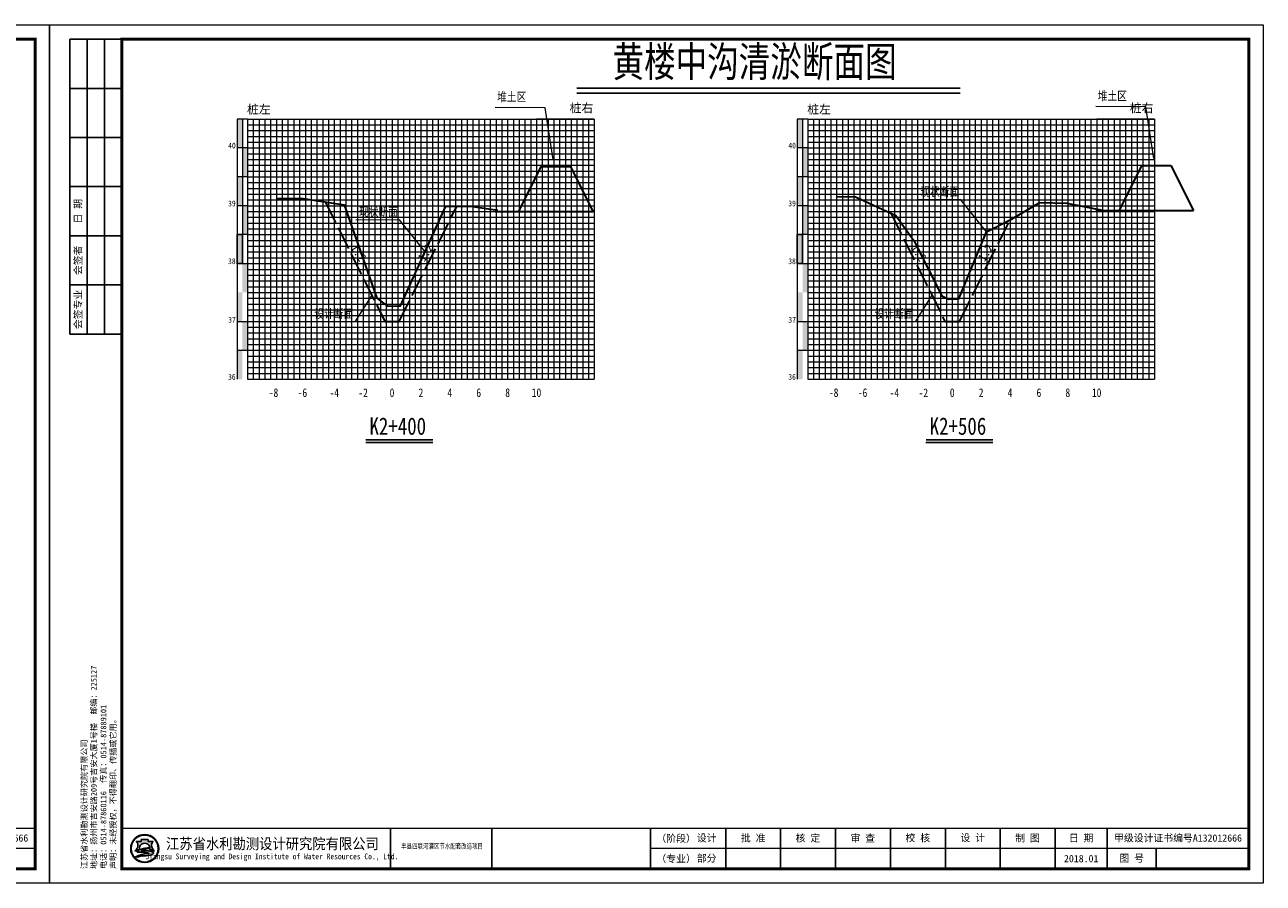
# Model space of a CAD drawing. Header units: millimetres. Extents: x -1851 to 142262423, y -629789 to 22327943.
# Tile 65 of 69: x 46092 to 46521, y 4796 to 5093. Entities that reach past the tile are written whole.
import ezdxf
from ezdxf.enums import TextEntityAlignment as Align

# ---------------------------------------------------------------- set-up
doc = ezdxf.new("R2010")
doc.units = ezdxf.units.MM
doc.linetypes.add('4415', pattern=[5, 4, -1])
for name, color, linetype, lineweight in [('2', 61, 'Continuous', 30), ('3', 8, 'Continuous', 5), ('dmx', 7, 'Continuous', 15)]:
    doc.layers.add(name, color=color, linetype=linetype, lineweight=lineweight)
doc.layers.add('DIMTEX', color=7, linetype='Continuous')
doc.layers.add('断面', color=7, linetype='Continuous')
doc.styles.add('LYJFS', font='times.ttf', dxfattribs={"width": 0.7})
doc.styles.add('STYLE2', font='txt', dxfattribs={"width": 0.8})
doc.styles.add('仿宋', font='FangSong_GB2312.ttf')
doc.styles.add('仿宋体', font='FangSong_GB2312.ttf', dxfattribs={"width": 0.8})
doc.styles.add('宋体', font='txt', dxfattribs={"height": 3.5})
doc.styles.add('等线体', font='simhei.ttf')

# ---------------------------------------------------------------- blocks, each defined once
blk = doc.blocks.new('tk')
h = blk.add_hatch(color=152)
h.dxf.hatch_style = 1
h.paths.add_polyline_path([(6876.364125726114, 854.2295714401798, 1), (6866.686434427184, 854.2295714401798, 1)])
h.paths.add_polyline_path([(6876.201261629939, 854.2295714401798, 1), (6866.84929852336, 854.2295714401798, 1)], flags=16)
h = blk.add_hatch(color=152)
h.dxf.hatch_style = 1
edge = h.paths.add_edge_path()
edge.add_arc((6873.407199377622, 851.8047045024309), 1.461698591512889, 43.31770961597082, 70.37003522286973)
edge.add_arc((6872.0275850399, 847.9366998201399), 5.568375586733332, 70.37003522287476, 84.52854590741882)
edge.add_arc((6871.440752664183, 841.8102204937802), 11.72289597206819, 84.5285459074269, 95.17746754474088)
edge.add_arc((6871.582339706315, 852.1014277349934), 1.831337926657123, 111.7965680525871, 130.9174013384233, ccw=False)
edge.add_arc((6873.47809212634, 847.3608850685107), 6.936886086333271, 98.84274785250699, 111.79656805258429, ccw=False)
edge.add_arc((6874.544451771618, 840.506451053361), 13.873772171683, 95.21036804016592, 98.84274785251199, ccw=False)
edge.add_ellipse((6871.525280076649, 854.5219636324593), major_axis=(-1.773815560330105, 0), ratio=0.8776980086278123, start_angle=172.6538623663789, end_angle=176.9129867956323)
edge.add_arc((6873.117644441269, 844.1909795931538), 10.24870363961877, 88.99992913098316, 98.52267106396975)
edge.add_arc((6872.724314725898, 846.8157053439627), 7.594670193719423, 98.5226710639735, 116.8491039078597)
edge.add_arc((6869.849912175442, 852.4939579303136), 1.230336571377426, 116.8491039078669, 139.2900683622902)
edge.add_arc((6869.065436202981, 853.1689503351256), 0.1954369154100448, 139.2900683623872, 263.050638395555)
edge.add_arc((6869.248585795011, 854.6715617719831), 1.70916902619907, 263.0506383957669, 272.136251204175)
edge.add_arc((6870.416233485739, 823.3689317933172), 29.61523112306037, 88.46268833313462, 92.13625120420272, ccw=False)
edge.add_arc((6871.07395213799, 847.876297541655), 5.099041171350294, 68.07113774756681, 88.46268833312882, ccw=False)
edge.add_arc((6875.183614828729, 831.3122526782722), 21.4080615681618, 95.91294384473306, 98.79521578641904)
edge.add_arc((6873.816328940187, 840.1492628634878), 12.46590188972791, 98.79521578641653, 117.8496747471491)
edge.add_arc((6932.315236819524, 613.7362839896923), 245.9934265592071, 104.7703900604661, 105.15790668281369, ccw=False)
edge.add_line((6869.600177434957, 851.6009245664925), (6868.796656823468, 851.2750728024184))
edge.add_arc((6890.157828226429, 754.105500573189), 99.48982566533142, 100.90627282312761, 102.39834375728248, ccw=False)
edge.add_line((6871.334059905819, 851.7983414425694), (6870.72346251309, 851.6097564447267))
edge.add_arc((6868.414090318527, 880.2016823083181), 28.68503833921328, 274.6177604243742, 279.6944367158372)
edge.add_arc((6872.474319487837, 856.4344682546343), 4.573507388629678, 279.694436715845, 287.6119267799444)
edge.add_arc((6873.358587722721, 853.648913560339), 1.650966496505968, 287.6119267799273, 311.5140981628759)
edge.add_arc((6874.270477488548, 852.6187205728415), 0.2751610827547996, 311.5140981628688, 403.3177096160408)
edge = h.paths.add_edge_path()
edge.add_arc((6875.946394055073, 855.3665725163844), 2.066422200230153, 138.9741968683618, 204.1180883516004, ccw=False)
edge.add_line((6874.387456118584, 856.7229696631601), (6872.690352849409, 856.7229696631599))
edge.add_line((6872.69035284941, 856.7229696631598), (6872.69035284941, 857.3096342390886))
edge.add_line((6872.69035284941, 857.3096342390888), (6870.360207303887, 857.3096342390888))
edge.add_line((6870.360207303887, 857.3096342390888), (6870.360207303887, 856.7229696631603))
edge.add_line((6870.360207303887, 856.7229696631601), (6868.663104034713, 856.7229696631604))
edge.add_arc((6867.104166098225, 855.3665725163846), 2.066422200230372, -24.118088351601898, 41.0258031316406, ccw=False)
edge.add_arc((6865.567634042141, 856.05447875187), 3.749914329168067, 314.34412131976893, 335.8819116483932, ccw=False)
edge.add_arc((6867.522236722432, 856.4070458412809), 3.106664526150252, 282.3877277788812, 290.1465811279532)
edge.add_arc((6864.457993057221, 864.7594382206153), 12.00340818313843, 290.1465811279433, 296.6495194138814)
edge.add_ellipse((6871.525280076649, 854.5219636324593), major_axis=(-1.773815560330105, 0), ratio=0.8776980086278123, start_angle=176.9129867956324, end_angle=378.37473811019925, ccw=False)
edge.add_ellipse((6871.525280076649, 854.5219636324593), major_axis=(-1.773815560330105, 0), ratio=0.8776980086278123, start_angle=172.653862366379, end_angle=176.9129867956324, ccw=False)
edge.add_ellipse((6871.525280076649, 854.5219636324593), major_axis=(-1.773815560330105, 0), ratio=0.8776980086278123, start_angle=161.6252618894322, end_angle=172.653862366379, ccw=False)
edge.add_arc((6878.592567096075, 864.759438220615), 12.00340818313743, 243.3504805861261, 249.853418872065)
edge.add_arc((6875.528323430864, 856.4070458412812), 3.106664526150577, 249.8534188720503, 257.61227222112)
edge.add_arc((6877.482926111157, 856.05447875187), 3.74991432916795, 204.1180883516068, 225.6558786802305, ccw=False)
at = {"lineweight": 0}
for p, q in [((6838.597780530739, 842.2295714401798), (6838.597780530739, 1139.229571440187)), ((6838.597780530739, 1139.229571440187), (7258.597780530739, 1139.229571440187)), ((7258.597780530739, 1139.229571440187), (7258.597780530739, 842.2295714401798)), ((7253.597780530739, 854.2295714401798), (7046.597780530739, 854.2295714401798)), ((7258.597780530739, 842.2295714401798), (6838.597780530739, 842.2295714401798))]:
    blk.add_line(p, q, dxfattribs=at)
for p, q in [((6863.597780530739, 1134.229571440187), (6845.597780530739, 1134.229571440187)), ((6845.597780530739, 1134.229571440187), (6845.597780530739, 1032.229571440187)), ((6851.597780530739, 1134.229571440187), (6851.597780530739, 1032.229571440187)), ((6857.597780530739, 1134.229571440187), (6857.597780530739, 1032.229571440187)), ((6863.597780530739, 1117.229571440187), (6845.597780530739, 1117.229571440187)), ((6863.597780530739, 1100.229571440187), (6845.597780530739, 1100.229571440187)), ((6863.597780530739, 1083.229571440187), (6845.597780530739, 1083.229571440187)), ((6863.597780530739, 1066.229571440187), (6845.597780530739, 1066.229571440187)), ((6863.597780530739, 1049.229571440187), (6845.597780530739, 1049.229571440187)), ((6863.597780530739, 1032.229571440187), (6845.597780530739, 1032.229571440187)), ((6956.597780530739, 861.2295714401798), (6956.597780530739, 847.2295714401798)), ((6991.597780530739, 861.2295714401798), (6991.597780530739, 847.2295714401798)), ((7046.597780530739, 861.2295714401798), (7046.597780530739, 847.2295714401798)), ((7072.597780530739, 861.2295714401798), (7072.597780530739, 847.2295714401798)), ((7091.597780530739, 861.2295714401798), (7091.597780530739, 847.2295714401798)), ((7110.597780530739, 861.2295714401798), (7110.597780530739, 847.2295714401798)), ((7129.597780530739, 861.2295714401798), (7129.597780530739, 847.2295714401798)), ((7148.597780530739, 861.2295714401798), (7148.597780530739, 847.2295714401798)), ((7167.597780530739, 861.2295714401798), (7167.597780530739, 847.2295714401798)), ((7186.597780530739, 861.2295714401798), (7186.597780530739, 847.2295714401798)), ((7204.597780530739, 861.2295714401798), (7204.597780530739, 847.2295714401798)), ((7221.597780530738, 854.2295714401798), (7221.597780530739, 847.2295714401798))]:
    blk.add_line(p, q)
at = {"lineweight": 0, "const_width": 1}
blk.add_lwpolyline([(6863.597780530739, 1134.229571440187), (7253.597780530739, 1134.229571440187), (7253.597780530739, 847.2295714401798), (6863.597780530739, 847.2295714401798)], close=True, dxfattribs=at)
at = {"lineweight": 0, "const_width": 0.4}
blk.add_lwpolyline([(7253.597780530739, 861.2295714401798), (6863.597780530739, 861.2295714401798)], dxfattribs=at)
at = {"color": 152}
for points in [[(6869.8419023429, 854.0311891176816, -0.02838203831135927), (6868.592243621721, 853.4904639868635, -0.03386732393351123), (6868.188697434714, 853.3727099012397, 0.09425397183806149), (6868.990200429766, 854.5221939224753, 0.2921547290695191), (6868.663104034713, 856.7229696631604), (6870.360207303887, 856.7229696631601), (6870.360207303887, 857.3096342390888), (6872.69035284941, 857.3096342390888), (6872.69035284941, 856.7229696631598), (6874.387456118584, 856.7229696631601, 0.29215472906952), (6874.06035972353, 854.5221939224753, 0.09425397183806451), (6874.861862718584, 853.3727099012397, -0.03386732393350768), (6874.458316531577, 853.4904639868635, -0.02838203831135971), (6873.208657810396, 854.0311891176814)], [(6873.296521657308, 854.4381220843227, 0.04157472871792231), (6871.598778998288, 854.3265098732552, 0.08013502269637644), (6869.294240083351, 853.5916630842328, 0.09823132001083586), (6868.917290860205, 853.2964201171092, 0.599439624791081), (6869.041789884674, 852.9749492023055, 0.03966424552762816), (6869.312296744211, 852.9635806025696, -0.01603031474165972), (6871.210748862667, 852.9735033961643, -0.08921046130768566), (6872.978215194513, 852.6064141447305, 0.01257694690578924), (6871.910251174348, 852.4685801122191, 0.08333285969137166), (6867.992840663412, 851.171317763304, -0.001690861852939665), (6869.600177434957, 851.6009245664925), (6868.796656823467, 851.275072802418, -0.006510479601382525), (6871.334059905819, 851.7983414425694), (6870.72346251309, 851.6097564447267, 0.02215480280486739), (6873.244469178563, 851.9262713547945, 0.03456031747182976), (6873.858117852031, 852.0753316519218, 0.1046726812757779), (6874.452855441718, 852.4126819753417, 0.4234638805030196), (6874.470673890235, 852.8074929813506, 0.1185893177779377), (6873.898248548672, 853.1814519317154, 0.06185687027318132), (6872.558528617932, 853.479704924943, 0.04649815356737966), (6870.382867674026, 853.4852866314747, -0.08362449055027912), (6870.902341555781, 853.8018397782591, -0.05658197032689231), (6872.411732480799, 854.2153190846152, -0.01585057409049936), (6873.284535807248, 854.3228965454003)]]:
    blk.add_lwpolyline(points, format="xyb", dxfattribs=at)
for radius in [4.838845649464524, 4.675981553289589]:
    blk.add_circle((6871.525280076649, 854.2295714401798), radius, dxfattribs=at)
blk.add_arc((6873.478092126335, 847.3608850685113), 6.936886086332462, 98.84274785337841, 111.7965680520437, dxfattribs=at)
for start_param, end_param in [(2.820892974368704, 6.603884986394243), (3.013378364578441, 3.087714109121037)]:
    blk.add_ellipse((6871.525280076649, 854.5219636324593), major_axis=(-1.773815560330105, 0), ratio=0.8776980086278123, start_param=start_param, end_param=end_param, dxfattribs=at)
at = {"style": '宋体'}
for s, height, width, p in [('江苏省水利勘测设计研究院有限公司', 3.75, 0.9, (6915.725099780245, 855.9804173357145)), ('丰县四联河灌区节水配套改造项目', 1.8, 0.75, (6974.43168055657, 855.1042281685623)), ('Jiangsu Surveying and Design Institute of Water Resources Co., Ltd.', 2, 0.8, (6915.552971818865, 851.2429752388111))]:
    blk.add_text(s, height=height, dxfattribs=dict(at, width=width)).set_placement(p, align=Align.MIDDLE)
at = {"style": 'LYJFS'}
for s, p in [('（阶段）', (7055.431710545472, 857.7295714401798)), ('（专业）', (7055.431710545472, 850.7295714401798))]:
    blk.add_text(s, height=2.5, dxfattribs=at).set_placement(p, align=Align.MIDDLE_CENTER)
at = {"style": '仿宋'}
blk.add_text('2018.01', height=2.5, dxfattribs=at).set_placement((7195.597780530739, 850.7295714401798), align=Align.MIDDLE)
at = {"rotation": 90}
for s, insert, char_height, attachment_point, style in [('日 期', (6848.597780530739, 1074.729571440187), 2.5, 5, '宋体'), ('会签者', (6848.597780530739, 1057.729571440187), 2.5, 5, '宋体'), ('会签专业', (6848.597780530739, 1040.729571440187), 2.5, 5, '宋体'), ('江苏省水利勘测设计研究院有限公司\\P地址：扬州市吉安路209号吉安大厦1号楼  邮编：225127\\P电话：0514-87860116  传真：0514-87889101\\P声明：未经授权，不得翻印、传播或它用。', (6861.892912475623, 847.1478961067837), 2, 7, '仿宋')]:
    blk.add_mtext(s, dxfattribs=dict(at, insert=insert, char_height=char_height, attachment_point=attachment_point, style=style))
at = {"char_height": 2.5, "attachment_point": 5, "style": '宋体'}
for s, insert in [('设计', (7065.999934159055, 857.7295714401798)), ('批 准', (7082.097780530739, 857.7295714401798)), ('核 定', (7101.035280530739, 857.701793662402)), ('审 查', (7120.028336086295, 857.702857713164)), ('校 核', (7139.063058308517, 857.7728530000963)), ('设 计', (7158.070002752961, 857.8229020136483)), ('制 图', (7177.014447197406, 857.7074956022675)), ('日 期', (7195.597780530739, 857.7295714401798)), ('甲级设计证书编号A132012666', (7229.097780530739, 857.7295714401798)), ('部分', (7065.999934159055, 850.7295714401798)), ('图 号', (7213.097780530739, 850.7295714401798))]:
    blk.add_mtext(s, dxfattribs=dict(at, insert=insert))

msp = doc.modelspace()

# ---------------------------------------------------------------- hatches: boundary and pattern name
at = {"linetype": 'Continuous'}
for points in [[(46165.86703551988, 5060.078381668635), (46167.66703551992, 5060.078381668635), (46167.66703551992, 5050.078381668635), (46165.86703551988, 5050.078381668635)], [(46359.71703552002, 5060.078381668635), (46361.51703552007, 5060.078381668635), (46361.51703552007, 5050.078381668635), (46359.71703552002, 5050.078381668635)], [(46167.66703551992, 5050.078381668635), (46169.46703551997, 5050.078381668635), (46169.46703551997, 5040.078381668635), (46167.66703551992, 5040.078381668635)], [(46361.51703552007, 5050.078381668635), (46363.31703552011, 5050.078381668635), (46363.31703552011, 5040.078381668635), (46361.51703552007, 5040.078381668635)], [(46165.86703551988, 5040.078381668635), (46167.66703551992, 5040.078381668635), (46167.66703551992, 5030.078381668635), (46165.86703551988, 5030.078381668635)], [(46359.71703552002, 5040.078381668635), (46361.51703552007, 5040.078381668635), (46361.51703552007, 5030.078381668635), (46359.71703552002, 5030.078381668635)], [(46167.66703551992, 5030.078381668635), (46169.46703551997, 5030.078381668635), (46169.46703551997, 5020.078381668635), (46167.66703551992, 5020.078381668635)], [(46361.51703552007, 5030.078381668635), (46363.31703552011, 5030.078381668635), (46363.31703552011, 5020.078381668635), (46361.51703552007, 5020.078381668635)], [(46165.86703551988, 5020.078381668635), (46167.66703551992, 5020.078381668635), (46167.66703551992, 5010.078381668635), (46165.86703551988, 5010.078381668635)], [(46359.71703552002, 5020.078381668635), (46361.51703552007, 5020.078381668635), (46361.51703552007, 5010.078381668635), (46359.71703552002, 5010.078381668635)], [(46167.66703551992, 5010.078381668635), (46169.46703551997, 5010.078381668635), (46169.46703551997, 5000.078381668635), (46167.66703551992, 5000.078381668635)], [(46361.51703552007, 5010.078381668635), (46363.31703552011, 5010.078381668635), (46363.31703552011, 5000.078381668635), (46361.51703552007, 5000.078381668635)], [(46165.86703551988, 5000.078381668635), (46167.66703551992, 5000.078381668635), (46167.66703551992, 4990.078381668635), (46165.86703551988, 4990.078381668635)], [(46359.71703552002, 5000.078381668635), (46361.51703552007, 5000.078381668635), (46361.51703552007, 4990.078381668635), (46359.71703552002, 4990.078381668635)], [(46167.67339627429, 4990.103106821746), (46169.47339627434, 4990.103106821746), (46169.47339627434, 4980.103106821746), (46167.67339627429, 4980.103106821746)], [(46361.52339627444, 4990.103106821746), (46363.32339627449, 4990.103106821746), (46363.32339627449, 4980.103106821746), (46361.52339627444, 4980.103106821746)], [(46165.86703551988, 4980.074317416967), (46167.66703551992, 4980.074317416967), (46167.66703551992, 4970.074317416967), (46165.86703551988, 4970.074317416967)], [(46359.71703552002, 4980.074317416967), (46361.51703552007, 4980.074317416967), (46361.51703552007, 4970.074317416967), (46359.71703552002, 4970.074317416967)]]:
    msp.add_hatch(color=7, dxfattribs=at).paths.add_polyline_path(points)

# ---------------------------------------------------------------- linework, layer by layer
at = {"linetype": 'Continuous', "lineweight": 20, "flags": 128}
for points in [[(46275.20756225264, 5046.114934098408), (46272.42235198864, 5063.929765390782), (46255.15082665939, 5064.102573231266)], [(46483.05756225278, 5046.435953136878), (46480.27235198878, 5064.250784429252), (46463.00082665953, 5064.423592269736)], [(46425.16293785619, 5021.024378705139), (46416.31813900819, 5032.099469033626), (46401.16674932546, 5032.073156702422)], [(46230.88419808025, 5014.078381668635), (46222.03939923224, 5025.15347199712), (46206.88800954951, 5025.127159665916)], [(46212.44877336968, 4999.114905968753), (46206.60792565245, 4989.879756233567), (46191.45653596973, 4989.853443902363)], [(46406.29877336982, 4999.114905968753), (46400.45792565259, 4989.879756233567), (46385.30653596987, 4989.853443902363)]]:
    msp.add_lwpolyline(points, dxfattribs=at)
at = {"color": 1, "linetype": '4415', "lineweight": 30, "ltscale": 2}
for points in [[(46196.29957002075, 5031.413312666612), (46216.96703551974, 4990.078381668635), (46221.96703551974, 4990.078381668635), (46241.84530697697, 5029.834924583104)], [(46392.12218687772, 5027.468078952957), (46410.81703551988, 4990.078381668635), (46415.81703551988, 4990.078381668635), (46433.38652065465, 5025.217351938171)]]:
    msp.add_lwpolyline(points, dxfattribs=at)
at = {"linetype": 'Continuous', "flags": 128}
for points in [[(46165.86703551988, 5020.078381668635), (46167.66703551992, 5020.078381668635), (46167.66703551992, 5010.078381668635), (46165.86703551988, 5010.078381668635)], [(46359.71703552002, 5020.078381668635), (46361.51703552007, 5020.078381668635), (46361.51703552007, 5010.078381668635), (46359.71703552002, 5010.078381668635)]]:
    msp.add_lwpolyline(points, close=True, dxfattribs=at)
at = {"layer": '2', "color": 7, "lineweight": 15}
for p, q in [((46269.46703551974, 5050.078381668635), (46289.46703551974, 5050.078381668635)), ((46463.31703551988, 5050.078381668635), (46483.31703551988, 5050.078381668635)), ((46269.46703551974, 5040.078381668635), (46289.46703551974, 5040.078381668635)), ((46463.31703551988, 5040.078381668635), (46483.31703551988, 5040.078381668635)), ((46269.46703551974, 5030.078381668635), (46289.46703551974, 5030.078381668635)), ((46463.31703551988, 5030.078381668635), (46483.31703551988, 5030.078381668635)), ((46269.46703551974, 5020.078381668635), (46289.46703551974, 5020.078381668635)), ((46463.31703551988, 5020.078381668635), (46483.31703551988, 5020.078381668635)), ((46269.46703551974, 5010.078381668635), (46289.46703551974, 5010.078381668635)), ((46463.31703551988, 5010.078381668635), (46483.31703551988, 5010.078381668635)), ((46269.46703551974, 5000.078381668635), (46289.46703551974, 5000.078381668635)), ((46463.31703551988, 5000.078381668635), (46483.31703551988, 5000.078381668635)), ((46269.46703551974, 4990.078381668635), (46289.46703551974, 4990.078381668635)), ((46463.31703551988, 4990.078381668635), (46483.31703551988, 4990.078381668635)), ((46269.46703551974, 4980.078381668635), (46289.46703551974, 4980.078381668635)), ((46463.31703551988, 4980.078381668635), (46483.31703551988, 4980.078381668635)), ((46269.46703551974, 4970.078381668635), (46289.46703551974, 4970.078381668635)), ((46463.31703551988, 4970.078381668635), (46483.31703551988, 4970.078381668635))]:
    msp.add_line(p, q, dxfattribs=at)
for points in [[(46169.46703551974, 5060.012281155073), (46269.46703551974, 5060.012281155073)], [(46179.46703551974, 5060.078381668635), (46179.46703551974, 4970.078381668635)], [(46189.46703551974, 5060.078381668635), (46189.46703551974, 4970.078381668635)], [(46199.46703551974, 5060.078381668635), (46199.46703551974, 4970.078381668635)], [(46209.46703551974, 5060.078381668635), (46209.46703551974, 4970.078381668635)], [(46229.46703551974, 5060.078381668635), (46229.46703551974, 4970.078381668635)], [(46239.46703551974, 5060.078381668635), (46239.46703551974, 4970.078381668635)], [(46249.46703551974, 5060.078381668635), (46249.46703551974, 4970.078381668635)], [(46259.46703551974, 5060.078381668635), (46259.46703551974, 4970.078381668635)], [(46269.46703551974, 5060.078381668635), (46269.46703551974, 4970.078381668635)], [(46279.46703551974, 5060.078381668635), (46279.46703551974, 4970.078381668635)], [(46289.46703551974, 5060.078381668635), (46289.46703551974, 4970.078381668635)], [(46363.31703551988, 5060.012281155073), (46463.31703551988, 5060.012281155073)], [(46373.31703551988, 5060.078381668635), (46373.31703551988, 4970.078381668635)], [(46383.31703551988, 5060.078381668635), (46383.31703551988, 4970.078381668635)], [(46393.31703551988, 5060.078381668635), (46393.31703551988, 4970.078381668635)], [(46403.31703551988, 5060.078381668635), (46403.31703551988, 4970.078381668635)], [(46423.31703551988, 5060.078381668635), (46423.31703551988, 4970.078381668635)], [(46433.31703551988, 5060.078381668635), (46433.31703551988, 4970.078381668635)], [(46443.31703551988, 5060.078381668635), (46443.31703551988, 4970.078381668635)], [(46453.31703551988, 5060.078381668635), (46453.31703551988, 4970.078381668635)], [(46463.31703551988, 5060.078381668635), (46463.31703551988, 4970.078381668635)], [(46473.31703551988, 5060.078381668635), (46473.31703551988, 4970.078381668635)], [(46483.31703551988, 5060.078381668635), (46483.31703551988, 4970.078381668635)], [(46169.46703551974, 5050.078381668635), (46269.46703551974, 5050.078381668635)], [(46363.31703551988, 5050.078381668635), (46463.31703551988, 5050.078381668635)], [(46169.46703551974, 5040.078381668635), (46269.46703551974, 5040.078381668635)], [(46363.31703551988, 5040.078381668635), (46463.31703551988, 5040.078381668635)], [(46169.46703551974, 5030.078381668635), (46269.46703551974, 5030.078381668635)], [(46363.31703551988, 5030.078381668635), (46463.31703551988, 5030.078381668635)], [(46169.46703551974, 5020.078381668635), (46269.46703551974, 5020.078381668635)], [(46363.31703551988, 5020.078381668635), (46463.31703551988, 5020.078381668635)], [(46169.46703551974, 5000.078381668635), (46269.46703551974, 5000.078381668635)], [(46363.31703551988, 5000.078381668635), (46463.31703551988, 5000.078381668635)], [(46169.46703551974, 4970.078381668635), (46269.46703551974, 4970.078381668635)], [(46363.31703551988, 4970.078381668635), (46463.31703551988, 4970.078381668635)]]:
    msp.add_lwpolyline(points, dxfattribs=at)
at = {"layer": '2', "color": 3, "lineweight": 15}
for points in [[(46219.46703551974, 5060.078381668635), (46219.46703551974, 4970.078381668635)], [(46413.31703551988, 5060.078381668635), (46413.31703551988, 4970.078381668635)]]:
    msp.add_lwpolyline(points, dxfattribs=at)
at = {"layer": '2', "color": 7, "lineweight": 15, "flags": 128}
for points in [[(46169.46703551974, 5010.078381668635), (46269.46703551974, 5010.078381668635)], [(46363.31703551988, 5010.078381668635), (46463.31703551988, 5010.078381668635)]]:
    msp.add_lwpolyline(points, dxfattribs=at)
at = {"layer": '2', "color": 0, "lineweight": 15}
for points in [[(46169.46703551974, 4990.078381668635), (46269.46703551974, 4990.078381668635)], [(46363.31703551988, 4990.078381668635), (46463.31703551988, 4990.078381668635)], [(46169.46703551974, 4980.078381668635), (46269.46703551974, 4980.078381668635)], [(46363.31703551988, 4980.078381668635), (46463.31703551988, 4980.078381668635)]]:
    msp.add_lwpolyline(points, dxfattribs=at)
at = {"layer": '3', "lineweight": 5}
for p, q in [((46269.46703551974, 5058.078381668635), (46289.46703551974, 5058.078381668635)), ((46463.31703551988, 5058.078381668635), (46483.31703551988, 5058.078381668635)), ((46269.46703551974, 5056.078381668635), (46289.46703551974, 5056.078381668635)), ((46269.46703551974, 5054.078381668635), (46289.46703551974, 5054.078381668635)), ((46463.31703551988, 5056.078381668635), (46483.31703551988, 5056.078381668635)), ((46463.31703551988, 5054.078381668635), (46483.31703551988, 5054.078381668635)), ((46269.46703551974, 5052.078381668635), (46289.46703551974, 5052.078381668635)), ((46463.31703551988, 5052.078381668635), (46483.31703551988, 5052.078381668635)), ((46269.46703551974, 5048.078381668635), (46289.46703551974, 5048.078381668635)), ((46269.46703551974, 5046.078381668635), (46289.46703551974, 5046.078381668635)), ((46463.31703551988, 5048.078381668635), (46483.31703551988, 5048.078381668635)), ((46463.31703551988, 5046.078381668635), (46483.31703551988, 5046.078381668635)), ((46269.46703551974, 5044.078381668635), (46289.46703551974, 5044.078381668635)), ((46269.46703551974, 5042.078381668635), (46289.46703551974, 5042.078381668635)), ((46463.31703551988, 5044.078381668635), (46483.31703551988, 5044.078381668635)), ((46463.31703551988, 5042.078381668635), (46483.31703551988, 5042.078381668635)), ((46269.46703551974, 5038.078381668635), (46289.46703551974, 5038.078381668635)), ((46269.46703551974, 5036.078381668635), (46289.46703551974, 5036.078381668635)), ((46463.31703551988, 5038.078381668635), (46483.31703551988, 5038.078381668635)), ((46463.31703551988, 5036.078381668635), (46483.31703551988, 5036.078381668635)), ((46269.46703551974, 5034.078381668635), (46289.46703551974, 5034.078381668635)), ((46269.46703551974, 5032.078381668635), (46289.46703551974, 5032.078381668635)), ((46463.31703551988, 5034.078381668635), (46483.31703551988, 5034.078381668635)), ((46463.31703551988, 5032.078381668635), (46483.31703551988, 5032.078381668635)), ((46269.46703551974, 5028.078381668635), (46289.46703551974, 5028.078381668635)), ((46463.31703551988, 5028.078381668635), (46483.31703551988, 5028.078381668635)), ((46269.46703551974, 5026.078381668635), (46289.46703551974, 5026.078381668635)), ((46269.46703551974, 5024.078381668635), (46289.46703551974, 5024.078381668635)), ((46463.31703551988, 5026.078381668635), (46483.31703551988, 5026.078381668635)), ((46463.31703551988, 5024.078381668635), (46483.31703551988, 5024.078381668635)), ((46269.46703551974, 5022.078381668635), (46289.46703551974, 5022.078381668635)), ((46463.31703551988, 5022.078381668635), (46483.31703551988, 5022.078381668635)), ((46269.46703551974, 5018.078381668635), (46289.46703551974, 5018.078381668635)), ((46269.46703551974, 5016.078381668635), (46289.46703551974, 5016.078381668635)), ((46463.31703551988, 5018.078381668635), (46483.31703551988, 5018.078381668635)), ((46463.31703551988, 5016.078381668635), (46483.31703551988, 5016.078381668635)), ((46269.46703551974, 5014.078381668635), (46289.46703551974, 5014.078381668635)), ((46269.46703551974, 5012.078381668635), (46289.46703551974, 5012.078381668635)), ((46463.31703551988, 5014.078381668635), (46483.31703551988, 5014.078381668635)), ((46463.31703551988, 5012.078381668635), (46483.31703551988, 5012.078381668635)), ((46269.46703551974, 5008.078381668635), (46289.46703551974, 5008.078381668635)), ((46269.46703551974, 5006.078381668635), (46289.46703551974, 5006.078381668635)), ((46463.31703551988, 5008.078381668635), (46483.31703551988, 5008.078381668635)), ((46463.31703551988, 5006.078381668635), (46483.31703551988, 5006.078381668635)), ((46269.46703551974, 5004.078381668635), (46289.46703551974, 5004.078381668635)), ((46269.46703551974, 5002.078381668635), (46289.46703551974, 5002.078381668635)), ((46463.31703551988, 5004.078381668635), (46483.31703551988, 5004.078381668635)), ((46463.31703551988, 5002.078381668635), (46483.31703551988, 5002.078381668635)), ((46269.46703551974, 4998.078381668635), (46289.46703551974, 4998.078381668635)), ((46463.31703551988, 4998.078381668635), (46483.31703551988, 4998.078381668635)), ((46269.46703551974, 4996.078381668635), (46289.46703551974, 4996.078381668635)), ((46269.46703551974, 4994.078381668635), (46289.46703551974, 4994.078381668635)), ((46463.31703551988, 4996.078381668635), (46483.31703551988, 4996.078381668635)), ((46463.31703551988, 4994.078381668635), (46483.31703551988, 4994.078381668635)), ((46269.46703551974, 4992.078381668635), (46289.46703551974, 4992.078381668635)), ((46463.31703551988, 4992.078381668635), (46483.31703551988, 4992.078381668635)), ((46269.46703551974, 4988.078381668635), (46289.46703551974, 4988.078381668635)), ((46269.46703551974, 4986.078381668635), (46289.46703551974, 4986.078381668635)), ((46463.31703551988, 4988.078381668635), (46483.31703551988, 4988.078381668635)), ((46463.31703551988, 4986.078381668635), (46483.31703551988, 4986.078381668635)), ((46269.46703551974, 4984.078381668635), (46289.46703551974, 4984.078381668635)), ((46269.46703551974, 4982.078381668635), (46289.46703551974, 4982.078381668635)), ((46463.31703551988, 4984.078381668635), (46483.31703551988, 4984.078381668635)), ((46463.31703551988, 4982.078381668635), (46483.31703551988, 4982.078381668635)), ((46269.46703551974, 4978.078381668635), (46289.46703551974, 4978.078381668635)), ((46269.46703551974, 4976.078381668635), (46289.46703551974, 4976.078381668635)), ((46463.31703551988, 4978.078381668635), (46483.31703551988, 4978.078381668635)), ((46463.31703551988, 4976.078381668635), (46483.31703551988, 4976.078381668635)), ((46269.46703551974, 4974.078381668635), (46289.46703551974, 4974.078381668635)), ((46269.46703551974, 4972.078381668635), (46289.46703551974, 4972.078381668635)), ((46463.31703551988, 4974.078381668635), (46483.31703551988, 4974.078381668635)), ((46463.31703551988, 4972.078381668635), (46483.31703551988, 4972.078381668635))]:
    msp.add_line(p, q, dxfattribs=at)
for points in [[(46169.46703551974, 5058.078381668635), (46269.46703551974, 5058.078381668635)], [(46171.46703551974, 5060.078381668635), (46171.46703551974, 4970.078381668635)], [(46173.46703551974, 5060.078381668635), (46173.46703551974, 4970.078381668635)], [(46175.46703551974, 5060.078381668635), (46175.46703551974, 4970.078381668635)], [(46177.46703551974, 5060.078381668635), (46177.46703551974, 4970.078381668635)], [(46181.46703551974, 5060.078381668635), (46181.46703551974, 4970.078381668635)], [(46183.46703551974, 5060.078381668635), (46183.46703551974, 4970.078381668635)], [(46185.46703551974, 5060.078381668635), (46185.46703551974, 4970.078381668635)], [(46187.46703551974, 5060.078381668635), (46187.46703551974, 4970.078381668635)], [(46191.46703551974, 5060.078381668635), (46191.46703551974, 4970.078381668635)], [(46193.46703551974, 5060.078381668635), (46193.46703551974, 4970.078381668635)], [(46195.46703551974, 5060.078381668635), (46195.46703551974, 4970.078381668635)], [(46197.46703551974, 5060.078381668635), (46197.46703551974, 4970.078381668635)], [(46201.46703551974, 5060.078381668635), (46201.46703551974, 4970.078381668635)], [(46203.46703551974, 5060.078381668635), (46203.46703551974, 4970.078381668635)], [(46205.46703551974, 5060.078381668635), (46205.46703551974, 4970.078381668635)], [(46207.46703551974, 5060.078381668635), (46207.46703551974, 4970.078381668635)], [(46211.46703551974, 5060.078381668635), (46211.46703551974, 4970.078381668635)], [(46213.46703551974, 5060.078381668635), (46213.46703551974, 4970.078381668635)], [(46215.46703551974, 5060.078381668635), (46215.46703551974, 4970.078381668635)], [(46217.46703551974, 5060.078381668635), (46217.46703551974, 4970.078381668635)], [(46221.46703551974, 5060.078381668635), (46221.46703551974, 4970.078381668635)], [(46223.46703551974, 5060.078381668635), (46223.46703551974, 4970.078381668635)], [(46225.46703551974, 5060.078381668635), (46225.46703551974, 4970.078381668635)], [(46227.46703551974, 5060.078381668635), (46227.46703551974, 4970.078381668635)], [(46231.46703551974, 5060.078381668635), (46231.46703551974, 4970.078381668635)], [(46233.46703551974, 5060.078381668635), (46233.46703551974, 4970.078381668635)], [(46235.46703551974, 5060.078381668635), (46235.46703551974, 4970.078381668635)], [(46237.46703551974, 5060.078381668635), (46237.46703551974, 4970.078381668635)], [(46241.46703551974, 5060.078381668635), (46241.46703551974, 4970.078381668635)], [(46243.46703551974, 5060.078381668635), (46243.46703551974, 4970.078381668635)], [(46245.46703551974, 5060.078381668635), (46245.46703551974, 4970.078381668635)], [(46247.46703551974, 5060.078381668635), (46247.46703551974, 4970.078381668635)], [(46251.46703551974, 5060.078381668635), (46251.46703551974, 4970.078381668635)], [(46253.46703551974, 5060.078381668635), (46253.46703551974, 4970.078381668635)], [(46255.46703551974, 5060.078381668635), (46255.46703551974, 4970.078381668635)], [(46257.46703551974, 5060.078381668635), (46257.46703551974, 4970.078381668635)], [(46261.46703551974, 5060.078381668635), (46261.46703551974, 4970.078381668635)], [(46263.46703551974, 5060.078381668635), (46263.46703551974, 4970.078381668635)], [(46265.46703551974, 5060.078381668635), (46265.46703551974, 4970.078381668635)], [(46267.46703551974, 5060.078381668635), (46267.46703551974, 4970.078381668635)], [(46271.46703551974, 5060.078381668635), (46271.46703551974, 4970.078381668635)], [(46273.46703551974, 5060.078381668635), (46273.46703551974, 4970.078381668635)], [(46275.46703551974, 5060.078381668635), (46275.46703551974, 4970.078381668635)], [(46277.46703551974, 5060.078381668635), (46277.46703551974, 4970.078381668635)], [(46281.46703551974, 5060.078381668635), (46281.46703551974, 4970.078381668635)], [(46283.46703551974, 5060.078381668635), (46283.46703551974, 4970.078381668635)], [(46285.46703551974, 5060.078381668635), (46285.46703551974, 4970.078381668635)], [(46287.46703551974, 5060.078381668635), (46287.46703551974, 4970.078381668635)], [(46363.31703551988, 5058.078381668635), (46463.31703551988, 5058.078381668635)], [(46365.31703551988, 5060.078381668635), (46365.31703551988, 4970.078381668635)], [(46367.31703551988, 5060.078381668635), (46367.31703551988, 4970.078381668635)], [(46369.31703551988, 5060.078381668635), (46369.31703551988, 4970.078381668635)], [(46371.31703551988, 5060.078381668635), (46371.31703551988, 4970.078381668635)], [(46375.31703551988, 5060.078381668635), (46375.31703551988, 4970.078381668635)], [(46377.31703551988, 5060.078381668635), (46377.31703551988, 4970.078381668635)], [(46379.31703551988, 5060.078381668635), (46379.31703551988, 4970.078381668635)], [(46381.31703551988, 5060.078381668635), (46381.31703551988, 4970.078381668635)], [(46385.31703551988, 5060.078381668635), (46385.31703551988, 4970.078381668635)], [(46387.31703551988, 5060.078381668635), (46387.31703551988, 4970.078381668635)], [(46389.31703551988, 5060.078381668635), (46389.31703551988, 4970.078381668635)], [(46391.31703551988, 5060.078381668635), (46391.31703551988, 4970.078381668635)], [(46395.31703551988, 5060.078381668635), (46395.31703551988, 4970.078381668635)], [(46397.31703551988, 5060.078381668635), (46397.31703551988, 4970.078381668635)], [(46399.31703551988, 5060.078381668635), (46399.31703551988, 4970.078381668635)], [(46401.31703551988, 5060.078381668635), (46401.31703551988, 4970.078381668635)], [(46405.31703551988, 5060.078381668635), (46405.31703551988, 4970.078381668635)], [(46407.31703551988, 5060.078381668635), (46407.31703551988, 4970.078381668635)], [(46409.31703551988, 5060.078381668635), (46409.31703551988, 4970.078381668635)], [(46411.31703551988, 5060.078381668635), (46411.31703551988, 4970.078381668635)], [(46415.31703551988, 5060.078381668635), (46415.31703551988, 4970.078381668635)], [(46417.31703551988, 5060.078381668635), (46417.31703551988, 4970.078381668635)], [(46419.31703551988, 5060.078381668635), (46419.31703551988, 4970.078381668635)], [(46421.31703551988, 5060.078381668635), (46421.31703551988, 4970.078381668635)], [(46425.31703551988, 5060.078381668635), (46425.31703551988, 4970.078381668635)], [(46427.31703551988, 5060.078381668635), (46427.31703551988, 4970.078381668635)], [(46429.31703551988, 5060.078381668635), (46429.31703551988, 4970.078381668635)], [(46431.31703551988, 5060.078381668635), (46431.31703551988, 4970.078381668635)], [(46435.31703551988, 5060.078381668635), (46435.31703551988, 4970.078381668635)], [(46437.31703551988, 5060.078381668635), (46437.31703551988, 4970.078381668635)], [(46439.31703551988, 5060.078381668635), (46439.31703551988, 4970.078381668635)], [(46441.31703551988, 5060.078381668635), (46441.31703551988, 4970.078381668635)], [(46445.31703551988, 5060.078381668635), (46445.31703551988, 4970.078381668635)], [(46447.31703551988, 5060.078381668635), (46447.31703551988, 4970.078381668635)], [(46449.31703551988, 5060.078381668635), (46449.31703551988, 4970.078381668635)], [(46451.31703551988, 5060.078381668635), (46451.31703551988, 4970.078381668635)], [(46455.31703551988, 5060.078381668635), (46455.31703551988, 4970.078381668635)], [(46457.31703551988, 5060.078381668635), (46457.31703551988, 4970.078381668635)], [(46459.31703551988, 5060.078381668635), (46459.31703551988, 4970.078381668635)], [(46461.31703551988, 5060.078381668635), (46461.31703551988, 4970.078381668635)], [(46465.31703551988, 5060.078381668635), (46465.31703551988, 4970.078381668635)], [(46467.31703551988, 5060.078381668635), (46467.31703551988, 4970.078381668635)], [(46469.31703551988, 5060.078381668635), (46469.31703551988, 4970.078381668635)], [(46471.31703551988, 5060.078381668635), (46471.31703551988, 4970.078381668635)], [(46475.31703551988, 5060.078381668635), (46475.31703551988, 4970.078381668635)], [(46477.31703551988, 5060.078381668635), (46477.31703551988, 4970.078381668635)], [(46479.31703551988, 5060.078381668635), (46479.31703551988, 4970.078381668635)], [(46481.31703551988, 5060.078381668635), (46481.31703551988, 4970.078381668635)], [(46169.46703551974, 5056.078381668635), (46269.46703551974, 5056.078381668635)], [(46169.46703551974, 5054.078381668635), (46269.46703551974, 5054.078381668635)], [(46363.31703551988, 5056.078381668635), (46463.31703551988, 5056.078381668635)], [(46363.31703551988, 5054.078381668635), (46463.31703551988, 5054.078381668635)], [(46169.46703551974, 5052.078381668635), (46269.46703551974, 5052.078381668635)], [(46363.31703551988, 5052.078381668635), (46463.31703551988, 5052.078381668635)], [(46169.46703551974, 5048.078381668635), (46269.46703551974, 5048.078381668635)], [(46169.46703551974, 5046.078381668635), (46269.46703551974, 5046.078381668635)], [(46363.31703551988, 5048.078381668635), (46463.31703551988, 5048.078381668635)], [(46363.31703551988, 5046.078381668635), (46463.31703551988, 5046.078381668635)], [(46169.46703551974, 5044.078381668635), (46269.46703551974, 5044.078381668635)], [(46169.46703551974, 5042.078381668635), (46269.46703551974, 5042.078381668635)], [(46363.31703551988, 5044.078381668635), (46463.31703551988, 5044.078381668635)], [(46363.31703551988, 5042.078381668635), (46463.31703551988, 5042.078381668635)], [(46169.46703551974, 5038.078381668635), (46269.46703551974, 5038.078381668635)], [(46169.46703551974, 5036.078381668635), (46269.46703551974, 5036.078381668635)], [(46363.31703551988, 5038.078381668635), (46463.31703551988, 5038.078381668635)], [(46363.31703551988, 5036.078381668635), (46463.31703551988, 5036.078381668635)], [(46169.46703551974, 5034.078381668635), (46269.46703551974, 5034.078381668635)], [(46169.46703551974, 5032.078381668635), (46269.46703551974, 5032.078381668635)], [(46363.31703551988, 5034.078381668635), (46463.31703551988, 5034.078381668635)], [(46363.31703551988, 5032.078381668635), (46463.31703551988, 5032.078381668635)], [(46169.46703551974, 5028.078381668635), (46269.46703551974, 5028.078381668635)], [(46363.31703551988, 5028.078381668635), (46463.31703551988, 5028.078381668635)], [(46169.46703551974, 5026.078381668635), (46269.46703551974, 5026.078381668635)], [(46169.46703551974, 5024.078381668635), (46269.46703551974, 5024.078381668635)], [(46363.31703551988, 5026.078381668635), (46463.31703551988, 5026.078381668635)], [(46363.31703551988, 5024.078381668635), (46463.31703551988, 5024.078381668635)], [(46169.46703551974, 5022.078381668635), (46269.46703551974, 5022.078381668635)], [(46363.31703551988, 5022.078381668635), (46463.31703551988, 5022.078381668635)], [(46169.46703551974, 5018.078381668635), (46269.46703551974, 5018.078381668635)], [(46169.46703551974, 5016.078381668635), (46269.46703551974, 5016.078381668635)], [(46363.31703551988, 5018.078381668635), (46463.31703551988, 5018.078381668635)], [(46363.31703551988, 5016.078381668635), (46463.31703551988, 5016.078381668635)], [(46169.46703551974, 5014.078381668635), (46269.46703551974, 5014.078381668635)], [(46169.46703551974, 5012.078381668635), (46269.46703551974, 5012.078381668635)], [(46363.31703551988, 5014.078381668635), (46463.31703551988, 5014.078381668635)], [(46363.31703551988, 5012.078381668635), (46463.31703551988, 5012.078381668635)], [(46169.46703551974, 5008.078381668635), (46269.46703551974, 5008.078381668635)], [(46169.46703551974, 5006.078381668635), (46269.46703551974, 5006.078381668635)], [(46363.31703551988, 5008.078381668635), (46463.31703551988, 5008.078381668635)], [(46363.31703551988, 5006.078381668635), (46463.31703551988, 5006.078381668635)], [(46169.46703551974, 5004.078381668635), (46269.46703551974, 5004.078381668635)], [(46169.46703551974, 5002.078381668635), (46269.46703551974, 5002.078381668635)], [(46363.31703551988, 5004.078381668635), (46463.31703551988, 5004.078381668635)], [(46363.31703551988, 5002.078381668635), (46463.31703551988, 5002.078381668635)], [(46169.46703551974, 4998.078381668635), (46269.46703551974, 4998.078381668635)], [(46363.31703551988, 4998.078381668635), (46463.31703551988, 4998.078381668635)], [(46169.46703551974, 4996.078381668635), (46269.46703551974, 4996.078381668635)], [(46169.46703551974, 4994.078381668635), (46269.46703551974, 4994.078381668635)], [(46363.31703551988, 4996.078381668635), (46463.31703551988, 4996.078381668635)], [(46363.31703551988, 4994.078381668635), (46463.31703551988, 4994.078381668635)], [(46169.46703551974, 4992.078381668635), (46269.46703551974, 4992.078381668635)], [(46363.31703551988, 4992.078381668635), (46463.31703551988, 4992.078381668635)], [(46169.46703551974, 4988.078381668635), (46269.46703551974, 4988.078381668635)], [(46169.46703551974, 4986.078381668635), (46269.46703551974, 4986.078381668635)], [(46363.31703551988, 4988.078381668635), (46463.31703551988, 4988.078381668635)], [(46363.31703551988, 4986.078381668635), (46463.31703551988, 4986.078381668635)], [(46169.46703551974, 4984.078381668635), (46269.46703551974, 4984.078381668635)], [(46169.46703551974, 4982.078381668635), (46269.46703551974, 4982.078381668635)], [(46363.31703551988, 4984.078381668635), (46463.31703551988, 4984.078381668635)], [(46363.31703551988, 4982.078381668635), (46463.31703551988, 4982.078381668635)], [(46169.46703551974, 4978.078381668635), (46269.46703551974, 4978.078381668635)], [(46169.46703551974, 4976.078381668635), (46269.46703551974, 4976.078381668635)], [(46363.31703551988, 4978.078381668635), (46463.31703551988, 4978.078381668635)], [(46363.31703551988, 4976.078381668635), (46463.31703551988, 4976.078381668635)], [(46169.46703551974, 4974.078381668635), (46269.46703551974, 4974.078381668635)], [(46169.46703551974, 4972.078381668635), (46269.46703551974, 4972.078381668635)], [(46363.31703551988, 4974.078381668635), (46463.31703551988, 4974.078381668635)], [(46363.31703551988, 4972.078381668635), (46463.31703551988, 4972.078381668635)]]:
    msp.add_lwpolyline(points, dxfattribs=at)
at = {"layer": '3', "color": 0, "lineweight": 5}
for points in [[(46165.86703551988, 4990.078381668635), (46269.46703551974, 4990.078381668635)], [(46359.71703552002, 4990.078381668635), (46463.31703551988, 4990.078381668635)], [(46165.86703551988, 4980.078381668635), (46269.46703551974, 4980.078381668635)], [(46359.71703552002, 4980.078381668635), (46463.31703551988, 4980.078381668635)]]:
    msp.add_lwpolyline(points, dxfattribs=at)
at = {"layer": 'DIMTEX', "color": 7, "linetype": 'Continuous'}
for p, q in [((46283.44484780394, 5070.727422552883), (46416.04628870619, 5070.727422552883)), ((46283.40898716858, 5069.043232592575), (46416.04628870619, 5069.043232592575))]:
    msp.add_line(p, q, dxfattribs=at)
at = {"layer": 'DIMTEX', "linetype": 'Continuous'}
for p, q in [((46210.3934130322, 4948.143674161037), (46233.57264821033, 4948.143674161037)), ((46404.24341303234, 4948.143674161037), (46427.42264821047, 4948.143674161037))]:
    msp.add_line(p, q, dxfattribs=at)
at = {"layer": 'DIMTEX', "color": 1, "linetype": 'Continuous'}
for p, q in [((46210.41390482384, 4949.10606842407), (46233.57264821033, 4949.10606842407)), ((46404.26390482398, 4949.10606842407), (46427.42264821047, 4949.10606842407))]:
    msp.add_line(p, q, dxfattribs=at)
at = {"layer": 'dmx', "linetype": 'Continuous', "lineweight": 30}
for p, q in [((46270.98902749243, 5043.677864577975), (46263.20756225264, 5028.114934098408)), ((46270.98902749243, 5043.677864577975), (46281.179876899, 5043.677864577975)), ((46281.179876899, 5043.677864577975), (46288.96134213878, 5028.114934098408)), ((46478.83902749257, 5043.998883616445), (46471.05756225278, 5028.435953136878)), ((46478.83902749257, 5043.998883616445), (46489.02987689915, 5043.998883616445)), ((46489.02987689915, 5043.998883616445), (46496.81134213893, 5028.435953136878)), ((46255.20756225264, 5028.114934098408), (46288.96134213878, 5028.114934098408)), ((46463.05756225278, 5028.435953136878), (46496.81134213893, 5028.435953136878))]:
    msp.add_line(p, q, dxfattribs=at)
at = {"layer": 'dmx', "linetype": 'Continuous', "lineweight": 30, "flags": 128}
for points in [[(46179.46703551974, 5032.55046104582), (46188.67608633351, 5032.592440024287), (46202.8900913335, 5030.393954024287), (46214.2060363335, 4998.113986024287), (46217.92838309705, 4995.320772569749), (46222.38510133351, 4995.421420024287), (46238.0828163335, 5029.880572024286), (46247.3646963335, 5029.767962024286), (46256.1146963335, 5028.560840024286)], [(46373.31703551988, 5033.298954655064), (46379.7964628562, 5033.191736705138), (46393.7556028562, 5026.709574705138), (46400.0673978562, 5018.010538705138), (46409.7403278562, 4998.862284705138), (46412.14169425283, 4997.710525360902), (46415.6649228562, 4997.845514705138), (46425.16293785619, 5021.024378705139), (46433.83285785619, 5025.44492670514), (46443.61259785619, 5031.15034070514), (46452.94159285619, 5030.919398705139), (46466.53534285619, 5028.366908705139)]]:
    msp.add_lwpolyline(points, dxfattribs=at)
at = {"layer": '断面'}
for p, q in [((46269.46703551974, 5060.012281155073), (46289.46703551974, 5060.012281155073)), ((46463.31703551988, 5060.012281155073), (46483.31703551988, 5060.012281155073))]:
    msp.add_line(p, q, dxfattribs=at)
at = {"layer": '断面', "color": 3, "lineweight": 15}
for points in [[(46169.46703551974, 5060.078381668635), (46165.86703551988, 5060.078381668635)], [(46165.86703551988, 5060.078381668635), (46165.86703551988, 4970.078381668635)], [(46167.66703551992, 5060.078381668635), (46167.66703551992, 5010.078381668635)], [(46169.46703551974, 5060.078381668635), (46169.46703551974, 4970.078381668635)], [(46363.31703551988, 5060.078381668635), (46359.71703552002, 5060.078381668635)], [(46359.71703552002, 5060.078381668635), (46359.71703552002, 4970.078381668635)], [(46361.51703552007, 5060.078381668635), (46361.51703552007, 5010.078381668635)], [(46363.31703551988, 5060.078381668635), (46363.31703551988, 4970.078381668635)], [(46169.46703551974, 5050.078381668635), (46165.86703551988, 5050.078381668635)], [(46363.31703551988, 5050.078381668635), (46359.71703552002, 5050.078381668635)], [(46169.46703551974, 5040.078381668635), (46165.86703551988, 5040.078381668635)], [(46363.31703551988, 5040.078381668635), (46359.71703552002, 5040.078381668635)], [(46169.46703551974, 5030.078381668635), (46165.86703551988, 5030.078381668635)], [(46363.31703551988, 5030.078381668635), (46359.71703552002, 5030.078381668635)], [(46169.46703551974, 5020.078381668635), (46165.86703551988, 5020.078381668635)], [(46363.31703551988, 5020.078381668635), (46359.71703552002, 5020.078381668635)], [(46165.86703551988, 5010.078381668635), (46169.46703551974, 5010.078381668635)], [(46359.71703552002, 5010.078381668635), (46363.31703551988, 5010.078381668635)]]:
    msp.add_lwpolyline(points, dxfattribs=at)
at = {"layer": '断面', "color": 7, "lineweight": 15}
for points in [[(46169.46703551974, 5010.078381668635), (46269.46703551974, 5010.078381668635)], [(46363.31703551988, 5010.078381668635), (46463.31703551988, 5010.078381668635)]]:
    msp.add_lwpolyline(points, dxfattribs=at)

# ---------------------------------------------------------------- block references
at = {"layer": '断面'}
for p in [(38842.34925498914, 3953.461272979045), (39262.34925498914, 3953.461272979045)]:
    msp.add_blockref('tk', p, dxfattribs=at)

# ---------------------------------------------------------------- texts
at = {"style": '等线体'}
for s, p in [('桩右', (46280.91228805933, 5062.371929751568)), ('桩右', (46474.76228805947, 5062.371929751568)), ('桩左', (46169.29381622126, 5061.91383152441)), ('桩左', (46363.1438162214, 5061.91383152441))]:
    msp.add_text(s, height=3, dxfattribs=at).set_placement(p)
at = {"linetype": 'Continuous', "char_height": 3, "attachment_point": 1, "style": '仿宋体'}
for s, insert, width in [('堆土区', (46463.69076658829, 5069.572284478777), 18.82471715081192), ('堆土区', (46255.84076658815, 5069.251265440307), 18.82471715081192), ('现状断面', (46402.30560376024, 5036.448107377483), 37.93252298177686), ('现状断面', (46208.02686398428, 5029.502110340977), 37.93252298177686), ('设计断面', (46192.5953904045, 4994.228394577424), 37.93252298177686), ('设计断面', (46386.44539040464, 4994.228394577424), 37.93252298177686)]:
    msp.add_mtext(s, dxfattribs=dict(at, insert=insert, width=width))
at = {"layer": 'DIMTEX', "color": 7, "linetype": 'Continuous', "style": 'STYLE2', "width": 0.8}
msp.add_text('黄楼中沟清淤断面图', height=10.5, dxfattribs=at).set_placement((46295.77594644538, 5074.686426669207))
at = {"layer": 'DIMTEX', "linetype": 'Continuous', "style": 'STYLE2', "width": 0.8}
for s, p in [('K2+400', (46211.66011241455, 4950.831702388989)), ('K2+506', (46405.51011241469, 4950.831702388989))]:
    msp.add_text(s, height=6, dxfattribs=at).set_placement(p)
at = {"layer": '断面', "color": 7, "style": '等线体', "width": 0.8}
for s, p in [('40', (46162.76931045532, 5049.302186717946)), ('40', (46356.61931045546, 5049.302186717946)), ('39', (46162.74463599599, 5029.269544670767)), ('39', (46356.59463599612, 5029.269544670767)), ('38', (46162.74463599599, 5009.269544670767)), ('38', (46356.59463599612, 5009.269544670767)), ('37', (46162.77967591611, 4989.009118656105)), ('37', (46356.62967591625, 4989.009118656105)), ('36', (46162.74463599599, 4969.265480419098)), ('36', (46356.59463599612, 4969.265480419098))]:
    msp.add_text(s, height=2, dxfattribs=at).set_placement(p, align=Align.BOTTOM_LEFT)
at = {"layer": '断面', "color": 7, "style": '仿宋体'}
for rotation, p in [(301.9850291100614, (46207.90492875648, 5013.830094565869)), (58.01497088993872, (46231.02914228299, 5013.830094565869)), (301.9850291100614, (46401.75492875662, 5013.830094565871)), (58.01497088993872, (46424.87914228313, 5013.830094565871))]:
    msp.add_text('1:2', height=3, rotation=rotation, dxfattribs=at).set_placement(p, align=Align.MIDDLE)
at = {"layer": '断面', "color": 7, "style": '等线体', "width": 0.8}
for s, p in [('-8', (46178.45693193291, 4965.385575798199)), ('-6', (46188.45693193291, 4965.385575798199)), ('-4', (46199.46703551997, 4965.385575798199)), ('-2', (46209.46703551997, 4965.385575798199)), ('0', (46219.46703551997, 4965.385575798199)), ('2', (46229.46703551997, 4965.385575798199)), ('4', (46239.46703551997, 4965.385575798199)), ('6', (46249.46703551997, 4965.385575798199)), ('8', (46259.46703551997, 4965.385575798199)), ('10', (46269.46703551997, 4965.385575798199)), ('-8', (46372.30693193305, 4965.385575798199)), ('-6', (46382.30693193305, 4965.385575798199)), ('-4', (46393.31703552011, 4965.385575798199)), ('-2', (46403.31703552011, 4965.385575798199)), ('0', (46413.31703552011, 4965.385575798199)), ('2', (46423.31703552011, 4965.385575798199)), ('4', (46433.31703552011, 4965.385575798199)), ('6', (46443.31703552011, 4965.385575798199)), ('8', (46453.31703552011, 4965.385575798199)), ('10', (46463.31703552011, 4965.385575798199))]:
    msp.add_text(s, height=3, dxfattribs=at).set_placement(p, align=Align.MIDDLE)

doc.saveas('drawing.dxf')
